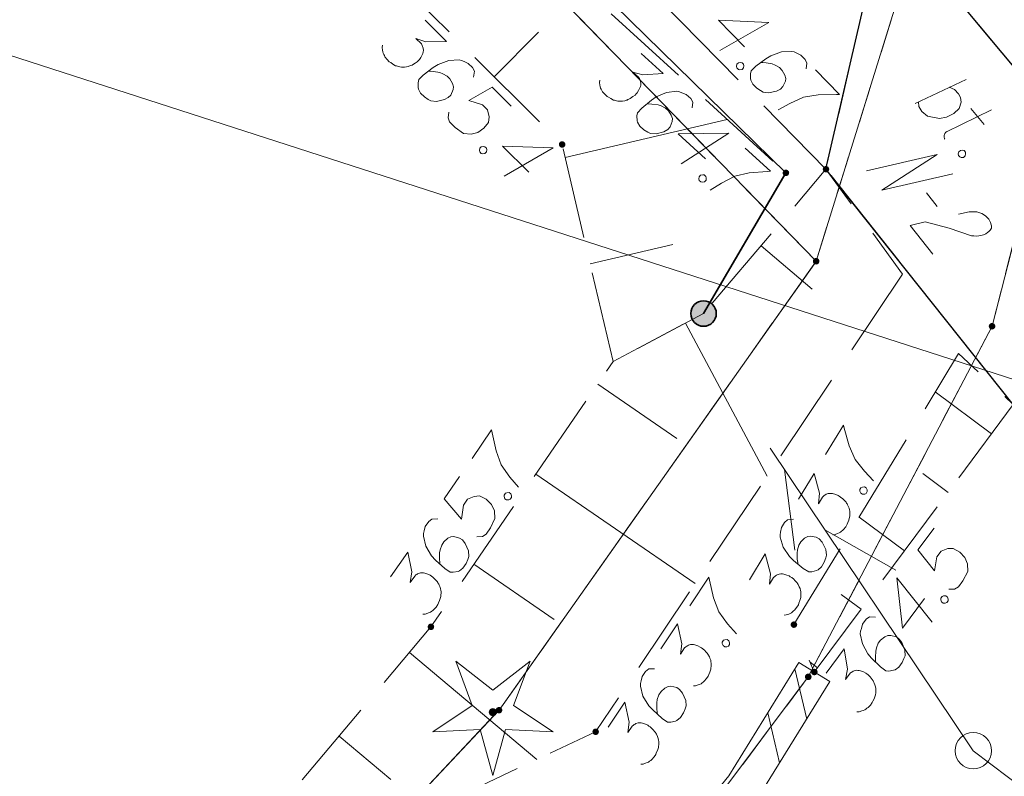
# Model space of a CAD drawing. Header units: metres. Extents: x 5554594 to 5556205, y 5636132 to 5636668.
# Tile 59 of 168: x 5555335 to 5555348, y 5636240 to 5636250. Entities that reach past the tile are written whole.
import ezdxf

# ---------------------------------------------------------------- set-up
doc = ezdxf.new("R2010")
doc.units = ezdxf.units.M
doc.header["$MEASUREMENT"] = 0
doc.header["$XCLIPFRAME"] = 0
for name, pattern in [('03-linia 3 1', [2, 1.5, -0.5]), ('L_0_04', [1.5, 1, -0.5]), ('L_0_05', [1.75, 1.25, -0.5]), ('L_0_06', [2, 1.5, -0.5]), ('PRZER1-1', [2, 1, -1]), ('PRZER3-1', [4, 3, -1])]:
    doc.linetypes.add(name, pattern=pattern)
for name, color, linetype, lineweight in [('#digitalizacja', 7, 'Continuous', 18), ('#przekroje', 7, 'L_0_04', 18), ('#RASTER', 7, 'Continuous', 18), ('#skartowane', 7, 'Continuous', 18)]:
    doc.layers.add(name, color=color, linetype=linetype, lineweight=lineweight)
for name, color, linetype, lineweight, true_color in [('GEPPGD', 96, 'Continuous', 18, 0x008000), ('GESDZI', 18, 'Continuous', 18, 0x0a0909), ('GESKKL', 96, 'PRZER3-1', 18, 0x008000), ('GESUZY', 96, 'PRZER1-1', 18, 0x008000)]:
    doc.layers.add(name, color=color, linetype=linetype, lineweight=lineweight, true_color=true_color)
picture_1 = doc.add_image_def('image1.tif', size_in_pixel=(18897, 11811))

# ---------------------------------------------------------------- blocks, each defined once
blk = doc.blocks.new('EPPGN')
blk.add_hatch(color=0).paths.add_polyline_path([(0, -0.09), (-0.027812, -0.085595), (-0.052901, -0.072812), (-0.072812, -0.052901), (-0.085595, -0.027812), (-0.09, 0), (-0.085595, 0.027812), (-0.072812, 0.052901), (-0.052901, 0.072812), (-0.027812, 0.085595), (0, 0.09), (0.027812, 0.085595), (0.052901, 0.072812), (0.072812, 0.052901), (0.085595, 0.027812), (0.09, 0), (0.085595, -0.027812), (0.072812, -0.052901), (0.052901, -0.072812), (0.027812, -0.085595)])
blk = doc.blocks.new('OBOP01_01')
at = {"linetype": 'Continuous', "lineweight": 18}
blk.add_hatch(color=0, dxfattribs=at).paths.add_polyline_path([(0, -0.1, 1), (0, 0.1, 1)])
at = {"color": 0, "linetype": 'Continuous', "lineweight": 18, "flags": 128}
blk.add_lwpolyline([(0, -1.74), (-0.35, -0.48), (-1.65, -0.54), (-0.57, 0.18), (-1.02, 1.4), (0, 0.6), (1.02, 1.4), (0.57, 0.18), (1.65, -0.54), (0.35, -0.48), (0, -1.74)], dxfattribs=at)
at = {"color": 0, "linetype": 'Continuous', "lineweight": 18}
blk.add_circle((0, 0), 0.1, dxfattribs=at)
blk = doc.blocks.new('*U343')
at = {"layer": '#skartowane', "color": 7, "linetype": 'ByBlock', "lineweight": 18}
blk.add_line((5555346.953, 5636248.832), (5555347.654, 5636249.163), dxfattribs=at)
at = {"layer": '#skartowane', "color": 7, "linetype": 'ByBlock', "lineweight": 18, "flags": 128}
blk.add_lwpolyline([(5555347.422, 5636249.054), (5555347.494, 5636249.022), (5555347.548, 5636248.967), (5555347.577, 5636248.914), (5555347.584, 5636248.851), (5555347.555, 5636248.765), (5555347.482, 5636248.696), (5555347.385, 5636248.646), (5555347.287, 5636248.626), (5555347.122, 5636248.657), (5555347.044, 5636248.723), (5555347.004, 5636248.79), (5555346.997, 5636248.853)], dxfattribs=at)
blk = doc.blocks.new('*U344')
at = {"layer": '#skartowane', "color": 7, "linetype": 'ByBlock', "lineweight": 18}
for p, q in [((5555347.384, 5636248.445), (5555348.002, 5636248.746)), ((5555347.718, 5636248.763), (5555347.9, 5636248.545))]:
    blk.add_line(p, q, dxfattribs=at)
at = {"layer": '#skartowane', "color": 7, "linetype": 'ByBlock', "lineweight": 18, "flags": 128}
blk.add_lwpolyline([(5555347.362, 5636248.342), (5555347.358, 5636248.349), (5555347.355, 5636248.357), (5555347.353, 5636248.365), (5555347.351, 5636248.373), (5555347.351, 5636248.381), (5555347.351, 5636248.389), (5555347.352, 5636248.397), (5555347.354, 5636248.405), (5555347.357, 5636248.412), (5555347.361, 5636248.42), (5555347.365, 5636248.426), (5555347.37, 5636248.433), (5555347.376, 5636248.438), (5555347.382, 5636248.444), (5555347.389, 5636248.448)], dxfattribs=at)

msp = doc.modelspace()

# ---------------------------------------------------------------- hatches: boundary and pattern name
at = {"layer": '#skartowane', "linetype": 'Continuous', "lineweight": 18}
h = msp.add_hatch(color=7, dxfattribs=at)
edge = h.paths.add_edge_path()
edge.add_arc((5555342.11, 5636248.27), 0.045, 0, 360)
h = msp.add_hatch(color=7, dxfattribs=at)
edge = h.paths.add_edge_path()
edge.add_arc((5555345.18, 5636247.88), 0.045, 0, 360)
h = msp.add_hatch(color=7, dxfattribs=at)
edge = h.paths.add_edge_path()
edge.add_arc((5555345.73, 5636247.93), 0.045, 0, 360)
at = {"layer": '#skartowane', "linetype": 'Continuous', "lineweight": 35}
h = msp.add_hatch(color=7, dxfattribs=at)
edge = h.paths.add_edge_path()
edge.add_arc((5555344.05, 5636245.95), 0.175, 0, 360)
at = {"layer": '#skartowane', "linetype": 'Continuous', "lineweight": 18}
h = msp.add_hatch(color=7, dxfattribs=at)
edge = h.paths.add_edge_path()
edge.add_arc((5555340.31, 5636241.65), 0.045, 0, 360)
h = msp.add_hatch(color=7, dxfattribs=at)
edge = h.paths.add_edge_path()
edge.add_arc((5555345.29, 5636241.68), 0.045, 0, 360)
h = msp.add_hatch(color=7, dxfattribs=at)
edge = h.paths.add_edge_path()
edge.add_arc((5555345.57, 5636241.03), 0.045, 0, 360)
h = msp.add_hatch(color=7, dxfattribs=at)
edge = h.paths.add_edge_path()
edge.add_arc((5555342.57, 5636240.21), 0.045, 0, 360)

# ---------------------------------------------------------------- linework, layer by layer
at = {"layer": '#digitalizacja', "color": 5, "linetype": 'Continuous', "lineweight": 18}
msp.add_line((5555362.515, 5636240.453), (5555318.172, 5636254.781), dxfattribs=at)
at = {"layer": '#przekroje', "color": 7, "linetype": 'Continuous'}
msp.add_line((5555347.107, 5636247.604), (5555347.255, 5636247.418), dxfattribs=at)
at = {"layer": '#przekroje', "color": 7, "linetype": 'Continuous', "flags": 128}
for points in [[(5555346.284, 5636247.91), (5555347.256, 5636248.134), (5555346.498, 5636247.641), (5555347.469, 5636247.866)], [(5555347.548, 5636247.312), (5555347.693, 5636247.346), (5555347.801, 5636247.347), (5555347.866, 5636247.322), (5555347.917, 5636247.292), (5555347.947, 5636247.265), (5555347.965, 5636247.243), (5555347.989, 5636247.201), (5555347.996, 5636247.169), (5555348, 5636247.154), (5555348, 5636247.119), (5555347.984, 5636247.094), (5555347.964, 5636247.074), (5555347.947, 5636247.061), (5555347.923, 5636247.045), (5555347.89, 5636247.03), (5555347.853, 5636247.02), (5555347.829, 5636247.015), (5555347.795, 5636247.012), (5555347.758, 5636247.014), (5555347.728, 5636247.018), (5555347.418, 5636247.122), (5555347.089, 5636247.206), (5555346.883, 5636247.157), (5555347.196, 5636246.763)]]:
    msp.add_lwpolyline(points, dxfattribs=at)
at = {"layer": '#skartowane', "color": 30, "linetype": 'Continuous', "lineweight": 18}
for p, q in [((5555347.75, 5636239.95), (5555344.964, 5636244.102)), ((5555347.75, 5636239.95), (5555344.964, 5636244.102)), ((5555345.159, 5636243.811), (5555345.301, 5636242.702)), ((5555345.159, 5636243.811), (5555345.301, 5636242.702)), ((5555345.716, 5636242.981), (5555346.689, 5636242.429)), ((5555345.716, 5636242.981), (5555346.689, 5636242.429)), ((5555347.75, 5636239.95), (5555351.729, 5636236.923)), ((5555347.75, 5636239.95), (5555351.729, 5636236.923))]:
    msp.add_line(p, q, dxfattribs=at)
at = {"layer": '#skartowane', "color": 7, "linetype": 'Continuous', "lineweight": 18}
for p, q in [((5555345.783, 5636240.899), (5555345.357, 5636241.161)), ((5555345.465, 5636240.385), (5555345.303, 5636241.073)), ((5555345.094, 5636239.784), (5555344.931, 5636240.472))]:
    msp.add_line(p, q, dxfattribs=at)
at = {"layer": '#skartowane', "color": 7, "linetype": 'L_0_06', "lineweight": 18, "flags": 128}
msp.add_lwpolyline([(5555319.91, 5636279.38), (5555323.03, 5636275.28), (5555329.28, 5636268.46), (5555334.03, 5636263.4), (5555345.03, 5636252.49), (5555346.54, 5636251.45), (5555345.73, 5636247.93), (5555332.42, 5636261.49), (5555327.2, 5636266.8), (5555317.86, 5636277.41), (5555315.42, 5636280.01), (5555313.35, 5636281.16), (5555310.91, 5636281.48), (5555308.55, 5636280.93), (5555307.33, 5636278.49), (5555300.21, 5636263.98), (5555298.84, 5636260.31), (5555299.74, 5636259.03), (5555298.26, 5636255.27), (5555297.04, 5636255.1), (5555292.88, 5636247), (5555292.08, 5636246.05), (5555288.59, 5636239.37), (5555285.9, 5636234.86), (5555282.53, 5636231.41), (5555279.83, 5636229.99), (5555275.41, 5636228.95), (5555271.53, 5636229.31), (5555268.13, 5636230.4), (5555264.62, 5636232.17), (5555253.07, 5636239.68), (5555243.27, 5636245.93), (5555229.11, 5636254.41), (5555220.5, 5636258.77), (5555213.45, 5636261.65), (5555208.14, 5636263.06), (5555202.51, 5636263.31), (5555198.72, 5636262.51), (5555193.02, 5636260.05), (5555189.79, 5636257.33), (5555186.81, 5636252.47), (5555184.72, 5636245.33), (5555179.71, 5636245.97), (5555181.09, 5636251.46), (5555182.84, 5636255.67), (5555185.21, 5636259.68), (5555188.88, 5636264.05), (5555188.73, 5636266.82), (5555186.51, 5636270.36), (5555177.24, 5636279.14), (5555172.12, 5636284.35), (5555168.67, 5636288.73), (5555165.68, 5636293.64), (5555163.11, 5636298.61), (5555159.69, 5636305.28), (5555154.96, 5636314.88), (5555157.25, 5636316.15), (5555161.87, 5636306.69), (5555165.41, 5636299.79), (5555167.81, 5636295.12), (5555170.82, 5636290.32), (5555174.09, 5636286.04), (5555178.95, 5636281.15), (5555193.27, 5636269.09), (5555198.74, 5636266.34), (5555202.91, 5636266.53), (5555208.67, 5636266.05), (5555214.33, 5636264.32), (5555221.74, 5636261.36), (5555230.37, 5636257.02), (5555244.89, 5636248.46), (5555254.7, 5636242.22), (5555266.71, 5636234.85), (5555271.59, 5636232.9), (5555275.32, 5636232.51), (5555278.58, 5636233.38), (5555282.52, 5636236.11), (5555285.35, 5636239.7), (5555289.44, 5636247.37), (5555294.78, 5636258.52), (5555297.61, 5636265.12), (5555304.52, 5636279.57), (5555309.3, 5636287.58), (5555310.96, 5636291.13)], dxfattribs=at)
at = {"layer": '#skartowane', "color": 7, "linetype": 'Continuous', "lineweight": 35, "flags": 128}
msp.add_lwpolyline([(5555344.05, 5636245.95), (5555345.18, 5636247.88), (5555328.72, 5636263.99)], dxfattribs=at)
at = {"layer": '#skartowane', "color": 7, "linetype": 'L_0_05', "lineweight": 18, "flags": 128}
for points in [[(5555342.81, 5636245.29), (5555342.11, 5636248.27), (5555333.21, 5636257.14), (5555333.43, 5636258.59), (5555345.18, 5636247.88), (5555344.05, 5636245.95), (5555342.81, 5636245.29)], [(5555346.78, 5636246.49), (5555342.57, 5636240.21), (5555340.89, 5636239.42), (5555338.82, 5636237.13), (5555337.6, 5636238.43), (5555340.31, 5636241.65), (5555342.81, 5636245.29), (5555344.05, 5636245.95), (5555345.73, 5636247.93), (5555346.78, 5636246.49)], [(5555348.3, 5636244.7), (5555345.57, 5636241.03), (5555345.29, 5636241.68), (5555347.55, 5636245.4), (5555348.3, 5636244.7)]]:
    msp.add_lwpolyline(points, close=True, dxfattribs=at)
at = {"layer": '#skartowane', "color": 7, "linetype": '03-linia 3 1', "lineweight": 18, "flags": 128}
msp.add_lwpolyline([(5555349.42, 5636248), (5555348.3, 5636244.7), (5555345.73, 5636247.93), (5555346.54, 5636251.45), (5555349.42, 5636248)], close=True, dxfattribs=at)
at = {"layer": '#skartowane', "color": 7, "linetype": 'Continuous', "lineweight": 25, "flags": 128}
msp.add_lwpolyline([(5555346.54, 5636251.45), (5555349.42, 5636248), (5555348.3, 5636244.7), (5555345.73, 5636247.93), (5555346.54, 5636251.45)], close=True, dxfattribs=at)
at = {"layer": '#skartowane', "color": 7, "linetype": 'Continuous', "lineweight": 18, "flags": 128}
for points in [[(5555340.229, 5636249.974), (5555340.522, 5636249.683), (5555340.242, 5636249.678), (5555340.104, 5636249.724), (5555340.18, 5636249.649), (5555340.192, 5636249.628), (5555340.196, 5636249.615), (5555340.201, 5636249.603), (5555340.205, 5636249.59), (5555340.209, 5636249.561), (5555340.205, 5636249.54), (5555340.201, 5636249.519), (5555340.192, 5636249.502), (5555340.172, 5636249.465), (5555340.151, 5636249.436), (5555340.138, 5636249.423), (5555340.122, 5636249.406), (5555340.092, 5636249.385), (5555340.072, 5636249.373), (5555340.051, 5636249.36), (5555340.034, 5636249.352), (5555340.022, 5636249.348), (5555340.009, 5636249.344), (5555339.997, 5636249.339), (5555339.976, 5636249.335), (5555339.946, 5636249.331), (5555339.921, 5636249.331), (5555339.905, 5636249.331), (5555339.884, 5636249.335), (5555339.863, 5636249.339), (5555339.838, 5636249.347), (5555339.825, 5636249.351), (5555339.788, 5636249.372), (5555339.758, 5636249.393), (5555339.737, 5636249.406), (5555339.708, 5636249.435), (5555339.679, 5636249.472), (5555339.671, 5636249.489), (5555339.662, 5636249.506), (5555339.654, 5636249.522), (5555339.65, 5636249.543), (5555339.645, 5636249.564), (5555339.641, 5636249.602), (5555339.645, 5636249.631)], [(5555344.611, 5636249.612), (5555344.255, 5636249.975), (5555344.948, 5636249.943), (5555344.272, 5636249.561)], [(5555341.178, 5636249.198), (5555341.786, 5636249.809)], [(5555343.193, 5636249.52), (5555343.498, 5636249.242), (5555343.219, 5636249.225), (5555343.079, 5636249.264), (5555343.158, 5636249.193), (5555343.171, 5636249.173), (5555343.176, 5636249.16), (5555343.181, 5636249.148), (5555343.186, 5636249.136), (5555343.191, 5636249.107), (5555343.188, 5636249.086), (5555343.185, 5636249.065), (5555343.177, 5636249.047), (5555343.158, 5636249.009), (5555343.139, 5636248.979), (5555343.127, 5636248.966), (5555343.111, 5636248.948), (5555343.082, 5636248.926), (5555343.062, 5636248.913), (5555343.042, 5636248.899), (5555343.026, 5636248.89), (5555343.013, 5636248.885), (5555343.001, 5636248.88), (5555342.989, 5636248.876), (5555342.968, 5636248.87), (5555342.939, 5636248.865), (5555342.914, 5636248.864), (5555342.897, 5636248.863), (5555342.876, 5636248.866), (5555342.855, 5636248.869), (5555342.83, 5636248.877), (5555342.817, 5636248.88), (5555342.778, 5636248.899), (5555342.748, 5636248.919), (5555342.727, 5636248.93), (5555342.696, 5636248.958), (5555342.665, 5636248.994), (5555342.656, 5636249.011), (5555342.647, 5636249.027), (5555342.638, 5636249.043), (5555342.633, 5636249.064), (5555342.628, 5636249.085), (5555342.622, 5636249.122), (5555342.625, 5636249.151)], [(5555345.456, 5636249.308), (5555345.469, 5636249.387), (5555345.444, 5636249.437), (5555345.386, 5636249.496), (5555345.328, 5636249.522), (5555345.295, 5636249.539), (5555345.262, 5636249.548), (5555345.12, 5636249.541), (5555344.973, 5636249.488), (5555344.906, 5636249.447), (5555344.767, 5636249.344), (5555344.704, 5636249.282), (5555344.695, 5636249.24), (5555344.694, 5636249.173), (5555344.698, 5636249.152), (5555344.727, 5636249.098), (5555344.781, 5636249.043), (5555344.831, 5636249.009), (5555344.868, 5636248.988), (5555344.943, 5636248.979), (5555345.052, 5636249.003), (5555345.106, 5636249.031), (5555345.14, 5636249.065), (5555345.174, 5636249.139), (5555345.179, 5636249.177), (5555345.167, 5636249.223), (5555345.13, 5636249.286), (5555345.093, 5636249.324), (5555345.034, 5636249.358), (5555344.993, 5636249.375), (5555344.909, 5636249.392), (5555344.864, 5636249.397), (5555344.838, 5636249.397)], [(5555340.895, 5636249.195), (5555340.907, 5636249.274), (5555340.882, 5636249.324), (5555340.823, 5636249.382), (5555340.765, 5636249.407), (5555340.731, 5636249.424), (5555340.698, 5636249.432), (5555340.556, 5636249.424), (5555340.41, 5636249.369), (5555340.343, 5636249.327), (5555340.205, 5636249.223), (5555340.143, 5636249.16), (5555340.135, 5636249.118), (5555340.135, 5636249.051), (5555340.139, 5636249.031), (5555340.168, 5636248.976), (5555340.223, 5636248.922), (5555340.273, 5636248.889), (5555340.31, 5636248.868), (5555340.386, 5636248.86), (5555340.494, 5636248.885), (5555340.548, 5636248.914), (5555340.582, 5636248.948), (5555340.615, 5636249.023), (5555340.619, 5636249.061), (5555340.607, 5636249.106), (5555340.569, 5636249.169), (5555340.531, 5636249.207), (5555340.473, 5636249.24), (5555340.431, 5636249.256), (5555340.347, 5636249.273), (5555340.301, 5636249.277), (5555340.276, 5636249.277)], [(5555344.58, 5636249.391), (5555344.6, 5636249.37), (5555344.604, 5636249.349), (5555344.6, 5636249.32), (5555344.579, 5636249.299), (5555344.549, 5636249.295), (5555344.529, 5636249.3), (5555344.508, 5636249.321), (5555344.504, 5636249.342), (5555344.508, 5636249.371), (5555344.529, 5636249.392), (5555344.559, 5636249.396), (5555344.58, 5636249.391)], [(5555345.585, 5636249.294), (5555345.916, 5636248.957), (5555345.874, 5636248.957), (5555345.624, 5636248.951), (5555345.423, 5636248.92), (5555345.234, 5636248.834), (5555345.075, 5636248.744)], [(5555341.413, 5636248.795), (5555341.149, 5636249.057), (5555340.832, 5636248.873), (5555341.016, 5636248.815), (5555341.087, 5636248.744), (5555341.108, 5636248.648), (5555341.1, 5636248.573), (5555341.038, 5636248.493), (5555340.954, 5636248.435), (5555340.862, 5636248.41), (5555340.758, 5636248.422), (5555340.641, 5636248.505), (5555340.566, 5636248.58), (5555340.545, 5636248.635), (5555340.557, 5636248.714)], [(5555343.892, 5636248.771), (5555343.901, 5636248.851), (5555343.874, 5636248.9), (5555343.813, 5636248.956), (5555343.753, 5636248.978), (5555343.719, 5636248.993), (5555343.685, 5636249), (5555343.544, 5636248.985), (5555343.4, 5636248.924), (5555343.335, 5636248.879), (5555343.203, 5636248.769), (5555343.143, 5636248.703), (5555343.137, 5636248.661), (5555343.14, 5636248.594), (5555343.145, 5636248.574), (5555343.176, 5636248.521), (5555343.233, 5636248.469), (5555343.285, 5636248.438), (5555343.323, 5636248.419), (5555343.399, 5636248.414), (5555343.506, 5636248.444), (5555343.559, 5636248.476), (5555343.591, 5636248.511), (5555343.621, 5636248.587), (5555343.623, 5636248.625), (5555343.608, 5636248.67), (5555343.568, 5636248.731), (5555343.529, 5636248.767), (5555343.469, 5636248.798), (5555343.426, 5636248.812), (5555343.342, 5636248.825), (5555343.296, 5636248.827), (5555343.271, 5636248.826)], [(5555342.152, 5636248.09), (5555344.376, 5636248.613)], [(5555344.079, 5636248.073), (5555343.704, 5636248.416), (5555344.397, 5636248.423), (5555343.744, 5636248.004)], [(5555341.051, 5636248.239), (5555341.072, 5636248.218), (5555341.076, 5636248.197), (5555341.072, 5636248.168), (5555341.051, 5636248.147), (5555341.021, 5636248.143), (5555341.001, 5636248.147), (5555340.98, 5636248.168), (5555340.976, 5636248.188), (5555340.98, 5636248.218), (5555341, 5636248.239), (5555341.03, 5636248.243), (5555341.051, 5636248.239)], [(5555341.652, 5636247.889), (5555341.293, 5636248.248), (5555341.986, 5636248.224), (5555341.314, 5636247.834)], [(5555344.62, 5636248.22), (5555344.969, 5636247.902), (5555344.927, 5636247.9), (5555344.677, 5636247.88), (5555344.479, 5636247.837), (5555344.295, 5636247.741), (5555344.141, 5636247.642)], [(5555347.624, 5636248.185), (5555347.643, 5636248.162), (5555347.645, 5636248.141), (5555347.639, 5636248.112), (5555347.616, 5636248.093), (5555347.586, 5636248.092), (5555347.566, 5636248.098), (5555347.547, 5636248.12), (5555347.545, 5636248.141), (5555347.552, 5636248.17), (5555347.574, 5636248.189), (5555347.604, 5636248.191), (5555347.624, 5636248.185)], [(5555344.06, 5636247.851), (5555344.082, 5636247.831), (5555344.087, 5636247.811), (5555344.084, 5636247.781), (5555344.064, 5636247.759), (5555344.035, 5636247.754), (5555344.014, 5636247.757), (5555343.992, 5636247.777), (5555343.987, 5636247.798), (5555343.99, 5636247.827), (5555344.01, 5636247.849), (5555344.039, 5636247.854), (5555344.06, 5636247.851)], [(5555342.495, 5636246.63), (5555343.627, 5636246.896)], [(5555344.84, 5636246.881), (5555345.542, 5636246.285)], [(5555343.804, 5636245.819), (5555344.922, 5636243.718)], [(5555342.598, 5636244.981), (5555343.684, 5636244.236)], [(5555348.002, 5636244.299), (5555347.23, 5636244.873)], [(5555345.725, 5636244.013), (5555345.97, 5636244.417), (5555345.98, 5636244.376), (5555346.048, 5636244.135), (5555346.128, 5636243.948), (5555346.257, 5636243.786), (5555346.384, 5636243.654)], [(5555340.874, 5636243.962), (5555341.141, 5636244.352), (5555341.149, 5636244.311), (5555341.203, 5636244.066), (5555341.272, 5636243.875), (5555341.393, 5636243.706), (5555341.512, 5636243.567)], [(5555340.703, 5636243.714), (5555340.493, 5636243.408), (5555340.731, 5636243.129), (5555340.755, 5636243.32), (5555340.812, 5636243.403), (5555340.903, 5636243.441), (5555340.978, 5636243.447), (5555341.068, 5636243.4), (5555341.14, 5636243.328), (5555341.182, 5636243.242), (5555341.188, 5636243.138), (5555341.128, 5636243.007), (5555341.067, 5636242.92), (5555341.018, 5636242.889), (5555340.938, 5636242.887)], [(5555341.749, 5636243.745), (5555343.934, 5636242.244)], [(5555345.354, 5636243.402), (5555345.568, 5636243.755), (5555345.639, 5636243.485), (5555345.627, 5636243.34), (5555345.682, 5636243.431), (5555345.699, 5636243.448), (5555345.711, 5636243.455), (5555345.722, 5636243.462), (5555345.733, 5636243.469), (5555345.76, 5636243.48), (5555345.782, 5636243.481), (5555345.803, 5636243.482), (5555345.821, 5636243.478), (5555345.863, 5636243.466), (5555345.896, 5636243.453), (5555345.911, 5636243.444), (5555345.931, 5636243.431), (5555345.959, 5636243.408), (5555345.976, 5636243.391), (5555345.993, 5636243.373), (5555346.005, 5636243.359), (5555346.012, 5636243.348), (5555346.019, 5636243.337), (5555346.026, 5636243.326), (5555346.035, 5636243.306), (5555346.046, 5636243.279), (5555346.052, 5636243.255), (5555346.056, 5636243.238), (5555346.057, 5636243.217), (5555346.058, 5636243.196), (5555346.055, 5636243.169), (5555346.054, 5636243.156), (5555346.043, 5636243.115), (5555346.03, 5636243.081), (5555346.022, 5636243.058), (5555346.001, 5636243.023), (5555345.971, 5636242.986), (5555345.957, 5636242.973), (5555345.943, 5636242.961), (5555345.929, 5636242.949), (5555345.909, 5636242.94), (5555345.89, 5636242.931), (5555345.855, 5636242.918), (5555345.825, 5636242.915)], [(5555347.405, 5636243.496), (5555347.057, 5636243.755)], [(5555346.194, 5636243.534), (5555346.209, 5636243.56), (5555346.229, 5636243.568), (5555346.258, 5636243.571), (5555346.283, 5636243.556), (5555346.294, 5636243.529), (5555346.295, 5636243.507), (5555346.28, 5636243.482), (5555346.261, 5636243.473), (5555346.231, 5636243.47), (5555346.206, 5636243.486), (5555346.195, 5636243.513), (5555346.194, 5636243.534)], [(5555341.316, 5636243.458), (5555341.332, 5636243.483), (5555341.352, 5636243.491), (5555341.382, 5636243.492), (5555341.406, 5636243.475), (5555341.415, 5636243.447), (5555341.415, 5636243.426), (5555341.398, 5636243.402), (5555341.379, 5636243.394), (5555341.349, 5636243.392), (5555341.325, 5636243.409), (5555341.315, 5636243.437), (5555341.316, 5636243.458)], [(5555346.808, 5636242.694), (5555346.187, 5636243.156)], [(5555340.404, 5636243.132), (5555340.323, 5636243.13), (5555340.279, 5636243.096), (5555340.232, 5636243.028), (5555340.218, 5636242.966), (5555340.208, 5636242.93), (5555340.206, 5636242.896), (5555340.24, 5636242.758), (5555340.32, 5636242.624), (5555340.373, 5636242.566), (5555340.501, 5636242.449), (5555340.574, 5636242.399), (5555340.616, 5636242.399), (5555340.682, 5636242.411), (5555340.702, 5636242.419), (5555340.75, 5636242.457), (5555340.793, 5636242.521), (5555340.817, 5636242.576), (5555340.831, 5636242.617), (5555340.825, 5636242.692), (5555340.781, 5636242.794), (5555340.742, 5636242.842), (5555340.703, 5636242.869), (5555340.623, 5636242.888), (5555340.585, 5636242.885), (5555340.543, 5636242.865), (5555340.488, 5636242.816), (5555340.458, 5636242.773), (5555340.436, 5636242.709), (5555340.427, 5636242.665), (5555340.426, 5636242.58), (5555340.43, 5636242.534), (5555340.434, 5636242.509)], [(5555345.283, 5636243.127), (5555345.203, 5636243.12), (5555345.161, 5636243.084), (5555345.118, 5636243.014), (5555345.107, 5636242.951), (5555345.099, 5636242.915), (5555345.099, 5636242.88), (5555345.141, 5636242.744), (5555345.228, 5636242.615), (5555345.284, 5636242.56), (5555345.418, 5636242.451), (5555345.494, 5636242.405), (5555345.537, 5636242.407), (5555345.602, 5636242.423), (5555345.621, 5636242.432), (5555345.667, 5636242.473), (5555345.707, 5636242.538), (5555345.727, 5636242.595), (5555345.739, 5636242.636), (5555345.729, 5636242.711), (5555345.679, 5636242.811), (5555345.637, 5636242.857), (5555345.597, 5636242.881), (5555345.516, 5636242.896), (5555345.479, 5636242.891), (5555345.437, 5636242.868), (5555345.385, 5636242.817), (5555345.357, 5636242.771), (5555345.339, 5636242.707), (5555345.333, 5636242.662), (5555345.336, 5636242.577), (5555345.343, 5636242.531), (5555345.349, 5636242.507)], [(5555347.212, 5636243.005), (5555346.99, 5636242.706), (5555347.218, 5636242.419), (5555347.249, 5636242.609), (5555347.309, 5636242.69), (5555347.401, 5636242.724), (5555347.476, 5636242.727), (5555347.564, 5636242.677), (5555347.634, 5636242.603), (5555347.672, 5636242.515), (5555347.675, 5636242.41), (5555347.609, 5636242.282), (5555347.546, 5636242.197), (5555347.495, 5636242.168), (5555347.415, 5636242.169)], [(5555339.757, 5636242.337), (5555339.991, 5636242.677), (5555340.046, 5636242.403), (5555340.026, 5636242.259), (5555340.087, 5636242.347), (5555340.105, 5636242.363), (5555340.116, 5636242.369), (5555340.128, 5636242.376), (5555340.14, 5636242.382), (5555340.167, 5636242.392), (5555340.189, 5636242.391), (5555340.21, 5636242.391), (5555340.228, 5636242.386), (5555340.269, 5636242.372), (5555340.301, 5636242.357), (5555340.316, 5636242.347), (5555340.335, 5636242.334), (5555340.361, 5636242.309), (5555340.377, 5636242.29), (5555340.394, 5636242.272), (5555340.405, 5636242.257), (5555340.411, 5636242.246), (5555340.418, 5636242.234), (5555340.424, 5636242.223), (5555340.432, 5636242.203), (5555340.441, 5636242.175), (5555340.446, 5636242.15), (5555340.449, 5636242.134), (5555340.449, 5636242.113), (5555340.448, 5636242.091), (5555340.445, 5636242.065), (5555340.443, 5636242.052), (5555340.429, 5636242.011), (5555340.414, 5636241.979), (5555340.406, 5636241.956), (5555340.382, 5636241.922), (5555340.35, 5636241.886), (5555340.336, 5636241.875), (5555340.321, 5636241.864), (5555340.306, 5636241.852), (5555340.286, 5636241.845), (5555340.266, 5636241.837), (5555340.23, 5636241.826), (5555340.201, 5636241.824)], [(5555344.682, 5636242.297), (5555344.897, 5636242.65), (5555344.967, 5636242.379), (5555344.955, 5636242.235), (5555345.011, 5636242.326), (5555345.028, 5636242.343), (5555345.039, 5636242.35), (5555345.05, 5636242.357), (5555345.062, 5636242.364), (5555345.089, 5636242.375), (5555345.11, 5636242.376), (5555345.131, 5636242.377), (5555345.15, 5636242.372), (5555345.191, 5636242.361), (5555345.224, 5636242.348), (5555345.24, 5636242.338), (5555345.26, 5636242.326), (5555345.287, 5636242.303), (5555345.304, 5636242.285), (5555345.321, 5636242.268), (5555345.333, 5636242.254), (5555345.34, 5636242.243), (5555345.347, 5636242.232), (5555345.354, 5636242.22), (5555345.363, 5636242.201), (5555345.374, 5636242.174), (5555345.38, 5636242.149), (5555345.384, 5636242.133), (5555345.385, 5636242.112), (5555345.386, 5636242.091), (5555345.384, 5636242.064), (5555345.383, 5636242.051), (5555345.372, 5636242.01), (5555345.358, 5636241.976), (5555345.351, 5636241.953), (5555345.329, 5636241.918), (5555345.3, 5636241.88), (5555345.286, 5636241.868), (5555345.271, 5636241.856), (5555345.257, 5636241.844), (5555345.238, 5636241.835), (5555345.219, 5636241.826), (5555345.183, 5636241.813), (5555345.154, 5636241.81)], [(5555340.9, 5636242.508), (5555341.999, 5636241.753)], [(5555343.86, 5636241.94), (5555344.123, 5636242.333), (5555344.131, 5636242.292), (5555344.187, 5636242.048), (5555344.259, 5636241.858), (5555344.381, 5636241.69), (5555344.502, 5636241.552)], [(5555347.083, 5636242.041), (5555346.78, 5636241.633), (5555346.704, 5636242.323), (5555347.186, 5636241.714)], [(5555346.211, 5636241.892), (5555345.938, 5636242.095)], [(5555347.306, 5636242.044), (5555347.324, 5636242.067), (5555347.344, 5636242.075), (5555347.374, 5636242.075), (5555347.397, 5636242.057), (5555347.406, 5636242.029), (5555347.405, 5636242.008), (5555347.387, 5636241.984), (5555347.367, 5636241.977), (5555347.337, 5636241.977), (5555347.314, 5636241.994), (5555347.305, 5636242.023), (5555347.306, 5636242.044)], [(5555343.462, 5636241.347), (5555343.692, 5636241.69), (5555343.75, 5636241.417), (5555343.732, 5636241.273), (5555343.791, 5636241.361), (5555343.809, 5636241.377), (5555343.821, 5636241.384), (5555343.832, 5636241.39), (5555343.844, 5636241.397), (5555343.871, 5636241.407), (5555343.893, 5636241.406), (5555343.914, 5636241.406), (5555343.932, 5636241.401), (5555343.973, 5636241.388), (5555344.006, 5636241.373), (5555344.02, 5636241.364), (5555344.04, 5636241.35), (5555344.066, 5636241.326), (5555344.082, 5636241.308), (5555344.099, 5636241.29), (5555344.11, 5636241.275), (5555344.117, 5636241.263), (5555344.123, 5636241.252), (5555344.13, 5636241.24), (5555344.138, 5636241.221), (5555344.148, 5636241.193), (5555344.152, 5636241.168), (5555344.156, 5636241.152), (5555344.156, 5636241.131), (5555344.156, 5636241.109), (5555344.152, 5636241.083), (5555344.151, 5636241.07), (5555344.137, 5636241.029), (5555344.123, 5636240.996), (5555344.114, 5636240.973), (5555344.091, 5636240.939), (5555344.06, 5636240.903), (5555344.045, 5636240.892), (5555344.031, 5636240.88), (5555344.016, 5636240.869), (5555343.996, 5636240.861), (5555343.976, 5636240.853), (5555343.94, 5636240.841), (5555343.911, 5636240.84)], [(5555346.408, 5636241.785), (5555346.327, 5636241.786), (5555346.281, 5636241.754), (5555346.232, 5636241.688), (5555346.216, 5636241.626), (5555346.204, 5636241.591), (5555346.201, 5636241.556), (5555346.23, 5636241.417), (5555346.305, 5636241.281), (5555346.355, 5636241.22), (5555346.479, 5636241.099), (5555346.55, 5636241.046), (5555346.592, 5636241.044), (5555346.658, 5636241.054), (5555346.679, 5636241.061), (5555346.728, 5636241.098), (5555346.774, 5636241.159), (5555346.8, 5636241.214), (5555346.815, 5636241.254), (5555346.812, 5636241.33), (5555346.772, 5636241.434), (5555346.735, 5636241.483), (5555346.697, 5636241.511), (5555346.618, 5636241.533), (5555346.58, 5636241.532), (5555346.536, 5636241.513), (5555346.48, 5636241.467), (5555346.448, 5636241.424), (5555346.423, 5636241.361), (5555346.413, 5636241.318), (5555346.409, 5636241.233), (5555346.411, 5636241.186), (5555346.415, 5636241.162)], [(5555344.307, 5636241.441), (5555344.324, 5636241.466), (5555344.343, 5636241.474), (5555344.373, 5636241.476), (5555344.397, 5636241.459), (5555344.407, 5636241.431), (5555344.407, 5636241.41), (5555344.391, 5636241.386), (5555344.371, 5636241.377), (5555344.341, 5636241.376), (5555344.317, 5636241.392), (5555344.307, 5636241.42), (5555344.307, 5636241.441)], [(5555340.015, 5636241.299), (5555341.761, 5636239.83)], [(5555345.732, 5636241.015), (5555345.978, 5636241.347), (5555346.023, 5636241.07), (5555345.998, 5636240.927), (5555346.061, 5636241.013), (5555346.08, 5636241.028), (5555346.092, 5636241.034), (5555346.103, 5636241.04), (5555346.115, 5636241.046), (5555346.144, 5636241.054), (5555346.165, 5636241.053), (5555346.186, 5636241.052), (5555346.204, 5636241.046), (5555346.244, 5636241.031), (5555346.276, 5636241.015), (5555346.29, 5636241.004), (5555346.309, 5636240.99), (5555346.334, 5636240.964), (5555346.35, 5636240.945), (5555346.365, 5636240.926), (5555346.376, 5636240.911), (5555346.382, 5636240.899), (5555346.388, 5636240.888), (5555346.393, 5636240.876), (5555346.401, 5636240.856), (5555346.409, 5636240.827), (5555346.413, 5636240.803), (5555346.415, 5636240.786), (5555346.414, 5636240.765), (5555346.413, 5636240.744), (5555346.408, 5636240.718), (5555346.406, 5636240.705), (5555346.391, 5636240.664), (5555346.374, 5636240.632), (5555346.365, 5636240.61), (5555346.34, 5636240.577), (5555346.307, 5636240.542), (5555346.292, 5636240.532), (5555346.277, 5636240.521), (5555346.261, 5636240.51), (5555346.241, 5636240.503), (5555346.221, 5636240.496), (5555346.185, 5636240.486), (5555346.155, 5636240.486)], [(5555345.357, 5636241.161), (5555344.396, 5636239.605), (5555340.396, 5636234.698)], [(5555345.614, 5636241.089), (5555345.512, 5636241.166)], [(5555343.379, 5636241.075), (5555343.299, 5636241.072), (5555343.255, 5636241.038), (5555343.209, 5636240.969), (5555343.195, 5636240.907), (5555343.185, 5636240.871), (5555343.184, 5636240.837), (5555343.219, 5636240.699), (5555343.301, 5636240.566), (5555343.355, 5636240.509), (5555343.484, 5636240.394), (5555343.557, 5636240.344), (5555343.6, 5636240.344), (5555343.666, 5636240.357), (5555343.685, 5636240.365), (5555343.733, 5636240.405), (5555343.776, 5636240.468), (5555343.799, 5636240.524), (5555343.812, 5636240.565), (5555343.806, 5636240.64), (5555343.76, 5636240.742), (5555343.721, 5636240.789), (5555343.682, 5636240.816), (5555343.601, 5636240.834), (5555343.564, 5636240.831), (5555343.521, 5636240.81), (5555343.467, 5636240.761), (5555343.437, 5636240.717), (5555343.416, 5636240.653), (5555343.408, 5636240.609), (5555343.407, 5636240.523), (5555343.412, 5636240.477), (5555343.417, 5636240.453)], [(5555345.783, 5636240.899), (5555344.804, 5636239.315), (5555340.784, 5636234.382)], [(5555342.742, 5636240.273), (5555342.972, 5636240.616), (5555343.03, 5636240.343), (5555343.012, 5636240.198), (5555343.071, 5636240.287), (5555343.089, 5636240.303), (5555343.1, 5636240.31), (5555343.112, 5636240.316), (5555343.123, 5636240.323), (5555343.151, 5636240.332), (5555343.173, 5636240.332), (5555343.194, 5636240.332), (5555343.212, 5636240.327), (5555343.253, 5636240.314), (5555343.285, 5636240.299), (5555343.3, 5636240.289), (5555343.32, 5636240.276), (5555343.346, 5636240.252), (5555343.362, 5636240.234), (5555343.379, 5636240.216), (5555343.39, 5636240.201), (5555343.397, 5636240.189), (5555343.403, 5636240.178), (5555343.41, 5636240.166), (5555343.418, 5636240.147), (5555343.428, 5636240.119), (5555343.432, 5636240.094), (5555343.436, 5636240.078), (5555343.436, 5636240.057), (5555343.436, 5636240.035), (5555343.432, 5636240.009), (5555343.431, 5636239.996), (5555343.417, 5636239.955), (5555343.402, 5636239.922), (5555343.394, 5636239.899), (5555343.371, 5636239.865), (5555343.34, 5636239.829), (5555343.325, 5636239.818), (5555343.31, 5636239.806), (5555343.296, 5636239.795), (5555343.276, 5636239.787), (5555343.256, 5636239.779), (5555343.22, 5636239.767), (5555343.191, 5636239.766)], [(5555339.049, 5636240.151), (5555339.759, 5636239.553)]]:
    msp.add_lwpolyline(points, dxfattribs=at)
at = {"layer": '#skartowane', "color": 7, "linetype": 'Continuous', "lineweight": 35}
msp.add_circle((5555344.05, 5636245.95), 0.175, dxfattribs=at)
at = {"layer": '#skartowane', "color": 7, "linetype": 'Continuous', "lineweight": 18}
msp.add_circle((5555347.75, 5636239.95), 0.25, dxfattribs=at)
at = {"layer": '#skartowane', "color": 96}
msp.add_point((5555341.16, 5636240.48), dxfattribs=at)
at = {"layer": 'GESDZI', "color": 96, "linetype": 'Continuous', "lineweight": 18, "flags": 128}
for points in [[(5555286.067, 5636191.382), (5555290.474, 5636196.617), (5555298.924, 5636211.274), (5555300.802, 5636216.239), (5555306.629, 5636221.293), (5555314.027, 5636226.763), (5555322.941, 5636229.367), (5555332.099, 5636232.226), (5555336.038, 5636234.966), (5555341.244, 5636240.506), (5555345.595, 5636246.667), (5555346.919, 5636250.929), (5555350.511, 5636266.746), (5555356.45, 5636289.299), (5555358.339, 5636293.784), (5555360.401, 5636298.993), (5555368.852, 5636315.791), (5555371.456, 5636320.171)], [(5555363.383, 5636296.607), (5555358.496, 5636286.926), (5555355.108, 5636274.55), (5555351.304, 5636258.606), (5555348.008, 5636245.775), (5555345.487, 5636240.964), (5555341.618, 5636235.796), (5555338.015, 5636232.745), (5555331.448, 5636229.391), (5555313.564, 5636221.951), (5555308.316, 5636215.886), (5555301.249, 5636210.182), (5555301.149, 5636206.684), (5555298.143, 5636200.176), (5555294.339, 5636194.538), (5555291.065, 5636191.382)], [(5555301.249, 5636210.182), (5555308.316, 5636215.886), (5555313.564, 5636221.951), (5555331.448, 5636229.391), (5555338.015, 5636232.745), (5555341.618, 5636235.796), (5555345.487, 5636240.964), (5555348.008, 5636245.775), (5555351.304, 5636258.606), (5555355.108, 5636274.55), (5555358.496, 5636286.926), (5555363.383, 5636296.607)]]:
    msp.add_lwpolyline(points, dxfattribs=at)
for points in [[(5555313.36, 5636286.16), (5555316.27, 5636290.41), (5555326.161, 5636272.546), (5555335.48, 5636263.034), (5555346.919, 5636250.929), (5555345.595, 5636246.667), (5555338.272, 5636254.204), (5555330.681, 5636262.484), (5555323.464, 5636270.143), (5555313.36, 5636286.16)], [(5555280.777, 5636227.568), (5555285.05, 5636232.31), (5555289.79, 5636240.47), (5555302.66, 5636268.89), (5555307.64, 5636279.94), (5555313.36, 5636286.16), (5555323.464, 5636270.143), (5555330.681, 5636262.484), (5555338.272, 5636254.204), (5555345.595, 5636246.667), (5555341.244, 5636240.506), (5555336.038, 5636234.966), (5555332.099, 5636232.226), (5555322.941, 5636229.367), (5555314.027, 5636226.763), (5555306.629, 5636221.293), (5555300.802, 5636216.239), (5555298.924, 5636211.274), (5555285.045, 5636223.354), (5555280.777, 5636227.568)]]:
    msp.add_lwpolyline(points, close=True, dxfattribs=at)
at = {"layer": 'GESKKL', "color": 96, "linetype": 'PRZER3-1', "lineweight": 18, "ltscale": 0.5, "true_color": 0x008000}
msp.add_lwpolyline([(5555345.595, 5636246.667), (5555338.272, 5636254.204), (5555330.681, 5636262.484), (5555323.464, 5636270.143), (5555308.747, 5636234.156), (5555289.79, 5636240.47), (5555285.05, 5636232.31), (5555280.777, 5636227.568), (5555285.045, 5636223.354), (5555298.924, 5636211.274), (5555300.802, 5636216.239), (5555306.629, 5636221.293), (5555314.027, 5636226.763), (5555322.941, 5636229.367), (5555332.099, 5636232.226), (5555336.038, 5636234.966), (5555341.244, 5636240.506), (5555345.595, 5636246.667)], close=True, dxfattribs=at)
at = {"layer": 'GESUZY', "color": 96, "linetype": 'PRZER1-1', "lineweight": 18, "ltscale": 0.5, "true_color": 0x008000}
for points in [[(5555286.067, 5636191.382), (5555290.474, 5636196.617), (5555298.924, 5636211.274), (5555300.802, 5636216.239), (5555306.629, 5636221.293), (5555314.027, 5636226.763), (5555322.941, 5636229.367), (5555332.099, 5636232.226), (5555336.038, 5636234.966), (5555341.244, 5636240.506), (5555345.595, 5636246.667), (5555346.919, 5636250.929), (5555350.511, 5636266.746), (5555356.45, 5636289.299), (5555358.339, 5636293.784), (5555360.401, 5636298.993), (5555368.852, 5636315.791), (5555371.456, 5636320.171)], [(5555363.383, 5636296.607), (5555358.496, 5636286.926), (5555355.108, 5636274.55), (5555351.304, 5636258.606), (5555348.008, 5636245.775), (5555345.487, 5636240.964), (5555341.618, 5636235.796), (5555338.015, 5636232.745), (5555331.448, 5636229.391), (5555313.564, 5636221.951), (5555308.316, 5636215.886), (5555301.249, 5636210.182), (5555301.149, 5636206.684), (5555298.143, 5636200.176), (5555294.339, 5636194.538), (5555291.065, 5636191.382)], [(5555345.487, 5636240.964), (5555348.008, 5636245.775), (5555351.304, 5636258.606), (5555355.108, 5636274.55), (5555358.496, 5636286.926), (5555363.383, 5636296.607)], [(5555365.522, 5636294.018), (5555364.45, 5636292.072), (5555357.85, 5636271.745), (5555350.621, 5636246.071), (5555348.765, 5636239.257), (5555338.556, 5636230.241), (5555314.596, 5636219.774), (5555303.539, 5636208.058), (5555301.249, 5636210.182), (5555308.316, 5636215.886), (5555313.564, 5636221.951), (5555331.448, 5636229.391), (5555338.015, 5636232.745), (5555341.618, 5636235.796), (5555345.487, 5636240.964)], [(5555308.747, 5636234.156), (5555289.79, 5636240.47), (5555285.05, 5636232.31), (5555280.777, 5636227.568), (5555285.045, 5636223.354), (5555298.924, 5636211.274), (5555300.802, 5636216.239), (5555306.629, 5636221.293), (5555314.027, 5636226.763), (5555322.941, 5636229.367), (5555332.099, 5636232.226), (5555336.038, 5636234.966), (5555341.244, 5636240.506), (5555345.595, 5636246.667), (5555338.272, 5636254.204), (5555330.681, 5636262.484), (5555323.464, 5636270.143)]]:
    msp.add_lwpolyline(points, dxfattribs=at)
msp.add_lwpolyline([(5555316.27, 5636290.41), (5555326.161, 5636272.546), (5555335.48, 5636263.034), (5555346.919, 5636250.929), (5555345.595, 5636246.667), (5555338.272, 5636254.204), (5555330.681, 5636262.484), (5555323.464, 5636270.143), (5555313.36, 5636286.16), (5555316.27, 5636290.41)], close=True, dxfattribs=at)

# ---------------------------------------------------------------- block references
at = {"layer": '#skartowane', "color": 7, "linetype": 'Continuous', "lineweight": 18}
for name in ['*U343', '*U344']:
    msp.add_blockref(name, (0, 0), dxfattribs=at)
at = {"layer": '#skartowane', "color": 96, "linetype": 'Continuous', "xscale": 0.5, "yscale": 0.5, "zscale": 0.5}
msp.add_blockref('OBOP01_01', (5555341.16, 5636240.48), dxfattribs=at)
at = {"layer": 'GEPPGD', "color": 96, "lineweight": 18, "true_color": 0x008000, "xscale": 0.5, "yscale": 0.5, "zscale": 0.5, "rotation": 90}
for p in [(5555345.595, 5636246.667), (5555348.008, 5636245.775), (5555345.487, 5636240.964), (5555341.244, 5636240.506)]:
    msp.add_blockref('EPPGN', p, dxfattribs=at)

# ---------------------------------------------------------------- pictures from other files: only their frames are drawn
at = {"layer": '#RASTER', "color": 252, "linetype": 'Continuous', "lineweight": 18}
image = msp.add_image(picture_1, insert=(5554593.51, 5636131.7), size_in_units=(811.166, 518.086), dxfattribs=at)
image.set_boundary_path([(-0.5, -0.5), (-0.5, 11810.5), (18896.5, 11810.5), (18896.5, -0.5), (-0.5, -0.5)])
image.dxf.flags = 15

doc.saveas('drawing.dxf')
